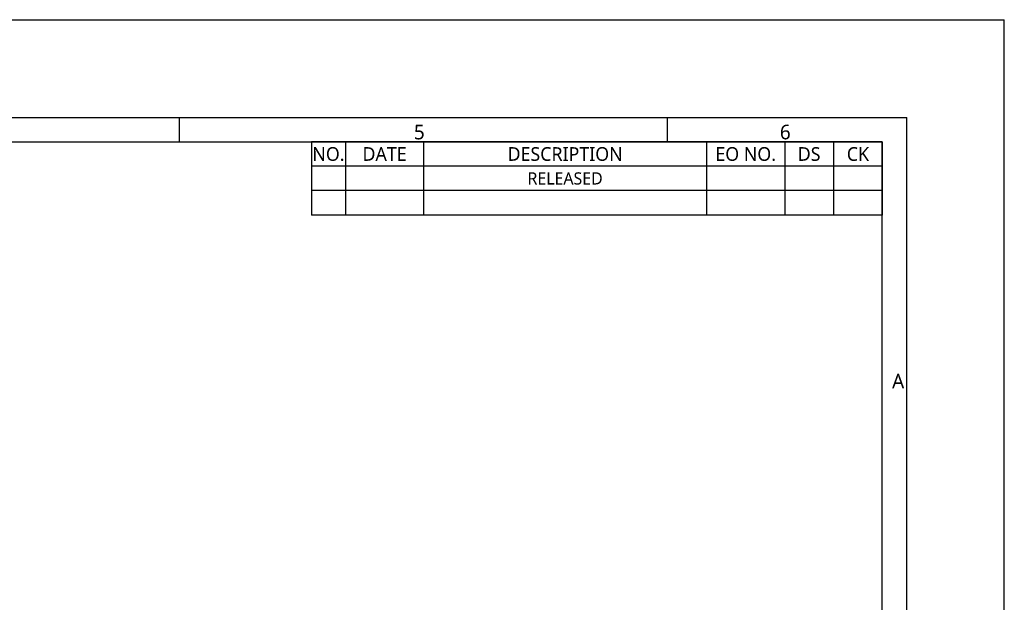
# Model space of a CAD drawing. Header units: millimetres. Extents: x 0 to 1188, y 0 to 840.
# Tile 38 of 38: x 784 to 1188, y 601 to 840. Entities that reach past the tile are written whole.
import ezdxf

# ---------------------------------------------------------------- set-up
doc = ezdxf.new("R2010")
doc.units = ezdxf.units.MM
doc.header["$LTSCALE"] = 65.34
doc.layers.add('00_TOPRB0700WD-C-FORMAT', color=7, linetype='CONTINUOUS')
doc.styles.add('TEXTSTYLE_2', font='malgun.ttf')

msp = doc.modelspace()

# ---------------------------------------------------------------- linework, layer by layer
at = {"layer": '00_TOPRB0700WD-C-FORMAT', "color": 7, "linetype": 'Continuous'}
for p, q in [((0, 840), (1188, 840)), ((1188, 0), (1188, 840)), ((40, 800), (1148, 800)), ((850, 790), (850, 800)), ((1050, 790), (1050, 800)), ((1148.282653, 40), (1148, 800)), ((50, 790), (1138, 790)), ((1138, 40), (1138, 790))]:
    msp.add_line(p, q, dxfattribs=at)
at = {"layer": '00_TOPRB0700WD-C-FORMAT', "color": 2, "linetype": 'Continuous'}
for p, q in [((1138.000021, 789.999973), (904.000021, 789.999973)), ((904.000021, 789.999973), (904.000021, 759.999973)), ((918.000021, 789.999973), (918.000021, 759.999973)), ((950.000021, 789.999973), (950.000021, 759.999973)), ((1066.000021, 789.999973), (1066.000021, 759.999973)), ((1098.000021, 789.999973), (1098.000021, 759.999973)), ((1118.000021, 789.999973), (1118.000021, 759.999973)), ((1138.000021, 789.999973), (1138.000021, 759.999973)), ((1138.000021, 779.999973), (904.000021, 779.999973)), ((1138.000021, 769.999973), (904.000021, 769.999973)), ((1138.000021, 759.999973), (904.000021, 759.999973))]:
    msp.add_line(p, q, dxfattribs=at)

# ---------------------------------------------------------------- texts
at = {"layer": '00_TOPRB0700WD-C-FORMAT', "color": 7, "linetype": 'Continuous', "char_height": 6, "attachment_point": 1, "line_spacing_factor": 0.9, "style": 'TEXTSTYLE_2'}
for s, insert, width in [('5', (946, 797), 4.6), ('6', (1096, 797), 4.6), ('A', (1142, 695), 5.48888889)]:
    msp.add_mtext(s, dxfattribs=dict(at, insert=insert, width=width))
at = {"layer": '00_TOPRB0700WD-C-FORMAT', "color": 2, "linetype": 'Continuous', "attachment_point": 2, "line_spacing_factor": 0.9, "style": 'TEXTSTYLE_2'}
for s, insert, char_height, width in [('NO.', (911.000021, 787.799973), 5.6, 13.29217159), ('DATE', (934.000021, 787.799973), 5.6, 18.13351418), ('DESCRIPTION', (1008.000021, 787.799973), 5.6, 48.2637037), ('EO NO.', (1082.000021, 787.799973), 5.6, 26.06846788), ('DS', (1108.000021, 787.799973), 5.6, 9.81037037), ('CK', (1128.000021, 787.799973), 5.6, 9.52), ('RELEASED ', (1008.000021, 777.499973), 5, 34.16692889)]:
    msp.add_mtext(s, dxfattribs=dict(at, insert=insert, char_height=char_height, width=width))

doc.saveas('drawing.dxf')
